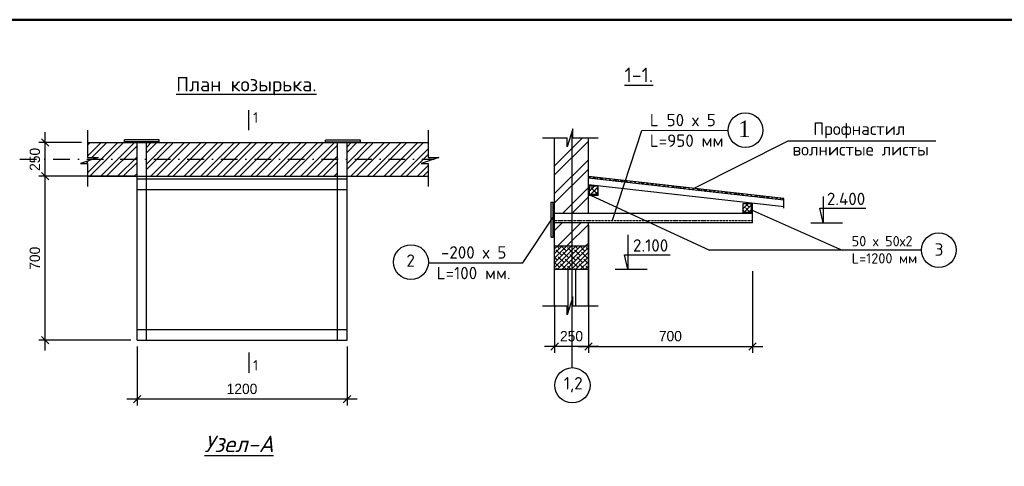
# Model space of a CAD drawing. Header units: millimetres. Extents: x 276090 to 4504742, y 101177 to 478412.
# Tile 4 of 43: x 303399 to 327275, y 119546 to 130377. Entities that reach past the tile are written whole.
import ezdxf

# ---------------------------------------------------------------- set-up
doc = ezdxf.new("R2010")
doc.units = ezdxf.units.MM
doc.header["$LTSCALE"] = 8
doc.linetypes.add('ACAD_ISO10W100', pattern=[18, 12, -3, 0, -3])
doc.linetypes.add('DASHDOT2', pattern=[12.7, 6.35, -3.175, 0, -3.175])
doc.styles.add('V@ler@Live', font='isocpeui.ttf', dxfattribs={"height": 250})
doc.dimstyles.new('ISO-25', dxfattribs={"dimtxt": 250, "dimasz": 250, "dimexe": 150, "dimexo": 300, "dimgap": 125, "dimtad": 1, "dimtxsty": 'Standard', "dimblk": 'OBLIQUE', "dimcen": 2.5, "dimdle": 250, "dimadec": 0, "dimazin": 0, "dimtfac": 1, "dimtmove": 0, "dimatfit": 3, "dimldrblk": 'OBLIQUE', "dimfxl": 1, "dimarcsym": 0})
pattern_1 = [(45, (-263749.62, 255373.35), (-56.126601, 56.126601), []), (135, (-263749.62, 255373.35), (-168.379802, 56.126601), [198.4375, -119.0625])]

# ---------------------------------------------------------------- blocks, each defined once
blk = doc.blocks.new('_Oblique')
at = {"color": 0, "linetype": 'ByBlock', "lineweight": -2}
blk.add_line((-0.5, -0.5), (0.5, 0.5), dxfattribs=at)
blk = doc.blocks.new('*D247')
at = {"color": 0, "linetype": 'ByBlock', "lineweight": -2, "ltscale": 8, "transparency": 16777216}
for p, q in [((306245, 122454), (306245, 121022)), ((311336, 122454), (311336, 121022)), ((311586, 121172), (305995, 121172))]:
    blk.add_line(p, q, dxfattribs=at)
at = {"layer": 'Defpoints', "color": 0, "linetype": 'ByBlock', "lineweight": -2, "ltscale": 8, "transparency": 16777216}
for p in [(306245, 122604), (311336, 122604), (306245, 121172)]:
    blk.add_point(p, dxfattribs=at)
at = {"color": 0, "linetype": 'ByBlock', "lineweight": -2, "ltscale": 8, "transparency": 16777216, "xscale": 180, "yscale": 180, "zscale": 180, "rotation": 180}
blk.add_blockref('_Oblique', (306245, 121172), dxfattribs=at)
at = {"color": 0, "linetype": 'ByBlock', "lineweight": -2, "ltscale": 8, "transparency": 16777216, "xscale": 180, "yscale": 180, "zscale": 180}
blk.add_blockref('_Oblique', (311336, 121172), dxfattribs=at)
at = {"color": 0, "linetype": 'ByBlock', "lineweight": -2, "ltscale": 8, "transparency": 16777216, "insert": (308790, 121422), "char_height": 250, "attachment_point": 5}
blk.add_mtext('1200', dxfattribs=at)
blk = doc.blocks.new('*D248')
at = {"color": 0, "linetype": 'ByBlock', "lineweight": -2, "ltscale": 8, "transparency": 16777216}
for p, q in [((304017, 122354), (304017, 126831)), ((306095, 126581), (303867, 126581)), ((306095, 122604), (303867, 122604))]:
    blk.add_line(p, q, dxfattribs=at)
at = {"layer": 'Defpoints', "color": 0, "linetype": 'ByBlock', "lineweight": -2, "ltscale": 8, "transparency": 16777216}
for p in [(304017, 126581), (306245, 126581), (306245, 122604)]:
    blk.add_point(p, dxfattribs=at)
at = {"color": 0, "linetype": 'ByBlock', "lineweight": -2, "ltscale": 8, "transparency": 16777216, "xscale": 180, "yscale": 180, "zscale": 180}
for p, rotation in [((304017, 126581), 90), ((304017, 122604), 270)]:
    blk.add_blockref('_Oblique', p, dxfattribs=dict(at, rotation=rotation))
at = {"color": 0, "linetype": 'ByBlock', "lineweight": -2, "ltscale": 8, "transparency": 16777216, "insert": (303767, 124592), "char_height": 250, "attachment_point": 5, "rotation": 90}
blk.add_mtext('700', dxfattribs=at)
blk = doc.blocks.new('*D249')
at = {"color": 0, "linetype": 'ByBlock', "lineweight": -2, "ltscale": 8, "transparency": 16777216}
for p, q in [((304017, 126331), (304017, 127648)), ((304895, 127398), (303867, 127398)), ((306095, 126581), (303867, 126581))]:
    blk.add_line(p, q, dxfattribs=at)
at = {"layer": 'Defpoints', "color": 0, "linetype": 'ByBlock', "lineweight": -2, "ltscale": 8, "transparency": 16777216}
for p in [(304017, 127398), (305045, 127398), (306245, 126581)]:
    blk.add_point(p, dxfattribs=at)
at = {"color": 0, "linetype": 'ByBlock', "lineweight": -2, "ltscale": 8, "transparency": 16777216, "xscale": 180, "yscale": 180, "zscale": 180}
for p, rotation in [((304017, 127398), 90), ((304017, 126581), 270)]:
    blk.add_blockref('_Oblique', p, dxfattribs=dict(at, rotation=rotation))
at = {"color": 0, "linetype": 'ByBlock', "lineweight": -2, "ltscale": 8, "transparency": 16777216, "insert": (303767, 126989), "char_height": 250, "attachment_point": 5, "rotation": 90}
blk.add_mtext('250', dxfattribs=at)
blk = doc.blocks.new('*D250')
at = {"color": 0, "linetype": 'ByBlock', "lineweight": -2, "ltscale": 8, "transparency": 16777216}
for p, q in [((321166, 124282), (321166, 122301)), ((317189, 123459), (317189, 122301)), ((316939, 122451), (321416, 122451))]:
    blk.add_line(p, q, dxfattribs=at)
at = {"layer": 'Defpoints', "color": 0, "linetype": 'ByBlock', "lineweight": -2, "ltscale": 8, "transparency": 16777216}
for p in [(321166, 124432), (317189, 123609), (321166, 122451)]:
    blk.add_point(p, dxfattribs=at)
at = {"color": 0, "linetype": 'ByBlock', "lineweight": -2, "ltscale": 8, "transparency": 16777216, "xscale": 180, "yscale": 180, "zscale": 180, "rotation": 180}
blk.add_blockref('_Oblique', (317189, 122451), dxfattribs=at)
at = {"color": 0, "linetype": 'ByBlock', "lineweight": -2, "ltscale": 8, "transparency": 16777216, "xscale": 180, "yscale": 180, "zscale": 180}
blk.add_blockref('_Oblique', (321166, 122451), dxfattribs=at)
at = {"color": 0, "linetype": 'ByBlock', "lineweight": -2, "ltscale": 8, "transparency": 16777216, "insert": (319177, 122701), "char_height": 250, "attachment_point": 5}
blk.add_mtext('700', dxfattribs=at)
blk = doc.blocks.new('*D251')
at = {"color": 0, "linetype": 'ByBlock', "lineweight": -2, "ltscale": 8, "transparency": 16777216}
for p, q in [((316371, 123463), (316371, 122301)), ((317189, 123459), (317189, 122301)), ((317439, 122451), (316121, 122451))]:
    blk.add_line(p, q, dxfattribs=at)
at = {"layer": 'Defpoints', "color": 0, "linetype": 'ByBlock', "lineweight": -2, "ltscale": 8, "transparency": 16777216}
for p in [(316371, 123613), (317189, 123609), (316371, 122451)]:
    blk.add_point(p, dxfattribs=at)
at = {"color": 0, "linetype": 'ByBlock', "lineweight": -2, "ltscale": 8, "transparency": 16777216, "xscale": 180, "yscale": 180, "zscale": 180, "rotation": 180}
blk.add_blockref('_Oblique', (316371, 122451), dxfattribs=at)
at = {"color": 0, "linetype": 'ByBlock', "lineweight": -2, "ltscale": 8, "transparency": 16777216, "xscale": 180, "yscale": 180, "zscale": 180}
blk.add_blockref('_Oblique', (317189, 122451), dxfattribs=at)
at = {"color": 0, "linetype": 'ByBlock', "lineweight": -2, "ltscale": 8, "transparency": 16777216, "insert": (316780, 122701), "char_height": 250, "attachment_point": 5}
blk.add_mtext('250', dxfattribs=at)

msp = doc.modelspace()

# ---------------------------------------------------------------- hatches: boundary and pattern name
h = msp.add_hatch()
h.set_pattern_fill('ANSI32', color=256, scale=30, style=0)
h.set_pattern_definition([(45, (82307.06, 175081.55), (-202.05576, 202.05576), []), (45, (82441.77, 175081.55), (-202.05576, 202.05576), [])])
h.paths.add_polyline_path([(306244.725, 127398.167), (305044.589, 127398.167), (305044.589, 127034.973), (305302.406, 127034.973), (304874.66, 126892.95), (305044.589, 126892.95), (305044.589, 126580.674), (306182.225, 126580.674), (306244.725, 126580.674)])
h.paths.add_polyline_path([(311107.298, 127398.167), (306473.347, 127398.167), (306473.347, 126580.674), (311107.298, 126580.674)])
h.paths.add_polyline_path([(313304.894, 127398.167), (311335.92, 127398.167), (311335.92, 126580.674), (313304.894, 126580.674), (313304.894, 126892.95), (313134.965, 126892.95), (313562.712, 127034.973), (313304.894, 127034.973)])
at = {"linetype": 'ByBlock', "lineweight": 25, "ltscale": 0.05}
h = msp.add_hatch(dxfattribs=at)
h.set_pattern_fill('ANSI38', color=256, scale=25, style=0)
h.set_pattern_definition(pattern_1)
h.paths.add_polyline_path([(317271.394, 126524.896), (317257.112, 126567.382), (317188.725, 126575.099), (317188.725, 126534.224)])
h.paths.add_polyline_path([(317257.112, 126567.382), (317271.394, 126524.896), (318075.795, 126434.127), (318088.639, 126473.553)])
h = msp.add_hatch(color=5, dxfattribs=at)
h.set_gradient(color1=(0, 0, 255), one_color=1, tint=1)
h.paths.add_polyline_path([(317423.979, 126113.994), (317423.979, 126136.732), (317215.174, 126136.732), (317215.174, 126341.83), (317194.981, 126341.83), (317194.981, 126113.994)])
h.paths.add_polyline_path([(321159.066, 125682.059), (321159.066, 125911.057), (321136.328, 125911.057), (321136.328, 125702.252), (320931.23, 125702.252), (320931.23, 125682.059)])
h = msp.add_hatch(dxfattribs=at)
h.set_pattern_fill('ANSI36', color=256, scale=25, style=0)
h.set_pattern_definition([(45, (-261361.74, 255624.53), (42.094951, 154.348152), [198.4375, -39.6875, 0, -39.6875])])
h.paths.add_polyline_path([(317423.979, 126136.732), (317423.979, 126341.83), (317215.174, 126341.83), (317215.174, 126136.732)])
h.paths.add_polyline_path([(321136.328, 125702.252), (321136.328, 125911.057), (320931.23, 125911.057), (320931.23, 125702.252)])
h = msp.add_hatch(dxfattribs=at)
h.set_pattern_fill('ANSI38', color=256, scale=25, style=0)
h.set_pattern_definition(pattern_1)
h.paths.add_polyline_path([(317423.979, 126136.732), (317423.979, 126341.83), (317215.174, 126341.83), (317215.174, 126136.732)])
h.paths.add_polyline_path([(321136.328, 125702.252), (321136.328, 125911.057), (320931.23, 125911.057), (320931.23, 125702.252)])
h = msp.add_hatch(dxfattribs=at)
h.set_pattern_fill('ANSI38', color=256, scale=25, style=0)
h.set_pattern_definition(pattern_1)
h.paths.add_polyline_path([(318088.639, 126473.553), (318075.795, 126434.127), (321926.544, 125999.609), (321926.544, 126040.484)])
h = msp.add_hatch(color=5, dxfattribs=at)
h.set_gradient(color1=(0, 0, 255), one_color=1, tint=1)
h.paths.add_polyline_path([(321159.066, 125682.059), (321159.066, 125911.057), (321136.328, 125911.057), (321136.328, 125702.252), (320931.23, 125702.252), (320931.23, 125682.059)])
h = msp.add_hatch(color=5, dxfattribs=at)
h.set_gradient(color1=(0, 0, 255), one_color=1, tint=1)
h.paths.add_polyline_path([(321136.328, 125702.252), (320931.23, 125702.252), (320931.23, 125682.059), (321159.066, 125682.059), (321159.066, 125911.057), (321136.328, 125911.057)])
h = msp.add_hatch(color=5, dxfattribs=at)
h.set_gradient(color1=(0, 0, 255), one_color=1, tint=1)
h.paths.add_polyline_path([(321159.066, 125682.059), (321159.066, 125911.057), (321136.328, 125911.057), (321136.328, 125702.252), (320931.23, 125702.252), (320931.23, 125682.059)])
h = msp.add_hatch(dxfattribs=at)
h.set_pattern_fill('ANSI38', color=256, scale=25, style=0)
h.set_pattern_definition(pattern_1)
h.paths.add_polyline_path([(317188.725, 124325.489), (317188.725, 124889.814), (316371.232, 124889.814), (316371.232, 124325.489)])

# ---------------------------------------------------------------- linework, layer by layer
at = {"linetype": 'ByBlock', "lineweight": 30, "ltscale": 0.05}
for p, q in [((308954.759, 127696.476), (308954.759, 128184.801)), ((321159.066, 125911.057), (321159.066, 125682.059)), ((308954.759, 122305.382), (308954.759, 121817.057))]:
    msp.add_line(p, q, dxfattribs=at)
for p, q in [((305044.589, 127698.405), (305044.589, 127034.973)), ((313304.894, 127698.405), (313304.894, 127034.973)), ((316078.952, 127514.932), (316674.732, 127514.932)), ((316371.232, 123439.992), (316371.232, 127514.932)), ((316815.737, 127730.069), (316674.732, 127296.586)), ((316674.732, 127296.586), (316674.732, 127514.932)), ((316815.737, 127514.932), (316815.737, 127730.069)), ((316815.737, 127514.932), (317429.931, 127514.932)), ((317188.725, 125676.94), (317188.725, 127514.932)), ((305044.589, 127398.167), (313304.894, 127398.167)), ((306782.824, 127462.126), (305939.502, 127462.126)), ((306782.376, 127411.064), (305940.497, 127411.064)), ((311659.713, 127457.88), (310816.392, 127457.88)), ((311659.266, 127406.817), (310817.387, 127406.817)), ((305302.406, 127034.973), (304874.66, 126892.95)), ((305044.589, 127034.973), (305302.406, 127034.973)), ((313562.712, 127034.973), (313134.965, 126892.95)), ((313304.894, 127034.973), (313562.712, 127034.973)), ((304874.66, 126892.95), (305044.589, 126892.95)), ((305044.589, 126892.95), (305044.589, 126329.132)), ((313134.965, 126892.95), (313304.894, 126892.95)), ((313304.894, 126892.95), (313304.894, 126329.132)), ((317194.981, 126113.208), (317194.981, 126341.83)), ((317215.174, 126135.946), (317215.174, 126341.83)), ((317423.979, 126112.343), (317423.979, 126341.83)), ((306244.725, 126260.818), (311335.92, 126260.818)), ((316284.425, 125106.578), (316284.425, 125948.457)), ((316335.488, 125106.131), (316335.488, 125949.452)), ((321160.717, 125911.057), (320931.23, 125911.057)), ((321926.544, 125805.103), (321926.544, 126040.484)), ((321159.852, 125682.059), (320931.23, 125682.059)), ((321165.708, 125448.317), (321165.708, 125676.94)), ((317188.725, 123439.992), (317188.725, 125448.317)), ((316078.952, 123439.992), (316674.732, 123439.992)), ((316815.737, 123655.129), (316674.732, 123221.646)), ((316674.732, 123221.646), (316674.732, 123439.992)), ((316815.737, 123439.992), (316815.737, 123655.129)), ((316815.737, 123439.992), (317429.931, 123439.992)), ((306244.725, 122864.489), (311335.92, 122864.489))]:
    msp.add_line(p, q)
at = {"linetype": 'ByBlock', "lineweight": 25, "ltscale": 0.05}
for p, q in [((316371.232, 126835.85), (317041.638, 127506.256)), ((316788.725, 127647.029), (316788.725, 121938.344)), ((317776.007, 125513.888), (318486.105, 127693.627)), ((318486.105, 127693.627), (320575.439, 127696.723)), ((305940.497, 127411.064), (305939.502, 127462.126)), ((306244.725, 122603.691), (306244.725, 127398.167)), ((306473.347, 122603.691), (306473.347, 127398.167)), ((306782.376, 127411.064), (306782.824, 127462.126)), ((310817.387, 127406.817), (310816.392, 127457.88)), ((311107.298, 122603.691), (311107.298, 127398.167)), ((311335.92, 122603.691), (311335.92, 127398.167)), ((311659.266, 127406.817), (311659.713, 127457.88)), ((316371.232, 126611.343), (317188.725, 127428.837)), ((322027.657, 127427.294), (319744.909, 126286.66)), ((325611.308, 127427.294), (322027.657, 127427.294)), ((316371.232, 126162.33), (317188.725, 126979.824)), ((306182.225, 126580.674), (305044.589, 126580.674)), ((316371.232, 125937.824), (317188.725, 126755.317)), ((321928.477, 126040.266), (317188.725, 126575.099)), ((316559.36, 125676.94), (317188.725, 126306.305)), ((321935.44, 125998.606), (317188.725, 126534.224)), ((321935.44, 125839.594), (317188.725, 126375.212)), ((317423.979, 126341.83), (317194.981, 126341.83)), ((316783.867, 125676.94), (317188.725, 126081.798)), ((317423.979, 126113.994), (317194.981, 126113.994)), ((317423.979, 126136.732), (317215.174, 126136.732)), ((317237.149, 126124.733), (320121.971, 124789.773)), ((316284.425, 125948.457), (316335.488, 125949.452)), ((320931.23, 125911.057), (320931.23, 125682.059)), ((321136.328, 125911.057), (321136.328, 125702.252)), ((315601.242, 124482.871), (316334.237, 125587.82)), ((321165.708, 125676.94), (316335.488, 125676.94)), ((321159.066, 125756.583), (323346.421, 124789.773)), ((321165.708, 125448.317), (316335.488, 125448.317)), ((316371.232, 125264.305), (316555.245, 125448.317)), ((316445.754, 124889.814), (317004.257, 125448.317)), ((316670.26, 124889.814), (317188.725, 125408.279)), ((317188.725, 125385.817), (317188.725, 123439.992)), ((322581.07, 125454.115), (323354.428, 125454.115)), ((316284.425, 125106.578), (316335.488, 125106.131)), ((316371.052, 124889.814), (317188.546, 124889.814)), ((317119.273, 124889.814), (317188.725, 124959.266)), ((316880.491, 124767.173), (316880.491, 124766.319)), ((325263.469, 124789.773), (320121.971, 124789.773)), ((313308.754, 124482.871), (315601.242, 124482.871)), ((316880.491, 124430.414), (316880.491, 124429.559)), ((316371.052, 124325.489), (317188.725, 124325.489)), ((316690.631, 124325.489), (316690.631, 123270.523)), ((316880.491, 124325.489), (316880.491, 123439.992)), ((317841.62, 124325.489), (318614.978, 124325.489))]:
    msp.add_line(p, q, dxfattribs=at)
at = {"color": 1, "linetype": 'DASHDOT2', "lineweight": -2, "ltscale": 8}
msp.add_line((303398.933, 126998.391), (313452.535, 126998.391), dxfattribs=at)
at = {"lineweight": 25}
for p, q in [((305044.589, 126580.674), (313304.894, 126580.674)), ((306244.725, 126521.616), (311335.92, 126521.616)), ((306244.725, 122603.691), (311335.92, 122603.691))]:
    msp.add_line(p, q, dxfattribs=at)
at = {"ltscale": 0.5}
for p, q in [((322882.98, 126090.178), (322882.98, 125451.829)), ((322882.98, 125451.829), (322801.047, 125806.853)), ((322801.047, 125806.853), (323913.562, 125806.853)), ((318143.53, 125158.211), (318143.53, 124323.202)), ((318143.53, 124323.202), (318061.597, 124678.227)), ((318061.597, 124678.227), (319174.113, 124678.227))]:
    msp.add_line(p, q, dxfattribs=at)
at = {"lineweight": 30}
msp.add_line((321137.114, 125702.252), (320931.23, 125702.252), dxfattribs=at)
at = {"linetype": 'ACAD_ISO10W100', "lineweight": 25, "ltscale": 0.05}
msp.add_line((321165.708, 125503.102), (316335.488, 125503.102), dxfattribs=at)
at = {"lineweight": 50}
msp.add_lwpolyline([(328110.446, 101676.856), (288610.446, 101676.856), (288610.446, 130376.856), (328110.446, 130376.856), (328110.446, 101676.856)], dxfattribs=at)
at = {"linetype": 'ByBlock', "lineweight": 25, "ltscale": 0.05}
for centre, radius in [((320996.906, 127696.723), 421.467), ((325684.935, 124789.773), 421.467), ((312887.038, 124499.556), 421.467), ((316801.45, 121511.227), 427.307)]:
    msp.add_circle(centre, radius, dxfattribs=at)

# ---------------------------------------------------------------- texts
at = {"linetype": 'ByBlock', "lineweight": 25, "ltscale": 0.05, "style": 'V@ler@Live'}
for s, insert, char_height, width, attachment_point in [('{\\fISOCPEUR|b1|i0|c204|p34;\\L1-1.}', (318065.543, 129212.791), 350, 710.8356, 1), ('{\\fISOCPEUR|b0|i0|c204|p34;1}', (309058.292, 127879.312), 250, 915.64914, 7), ('{\\fISOCPEUR|b0|i0|c238|p34;L 50 \\fISOCPEUR|b0|i0|c204|p34;х \\fISOCPEUR|b0|i0|c238|p34;5\\PL=\\fISOCPEUR|b0|i0|c204|p34;95\\fISOCPEUR|b0|i0|c238|p34;0 \\fISOCPEUR|b0|i0|c204|p34;мм}', (318679.245, 128093.078), 300, 2120.4995, 1), ('{\\fISOCPEUR|b0|i0|c204|p34;50 х 50х2\\PL=1200 мм}', (323573.705, 125131.07), 250, 2120.4995, 1), ('{\\fISOCPEUR|b0|i0|c204|p34;-200 х 5\\PL=100 мм.}', (314406.531, 124482.59), 300, 2198.95056, 5), ('{\\fISOCPEUR|b0|i0|c204|p34;1}', (309058.292, 122122.545), 250, 915.64914, 1)]:
    msp.add_mtext(s, dxfattribs=dict(at, insert=insert, char_height=char_height, width=width, attachment_point=attachment_point))
at = {"lineweight": -2, "ltscale": 0.05, "attachment_point": 1, "style": 'V@ler@Live'}
for s, insert, char_height, width in [('{\\fISOCPEUR|b1|i0|c204|p34;\\LПлан козырька.}', (307195.343, 128988.301), 350, 7594.53106), ('\\pi2342.21728;{\\fISOCPEUR|b0|i0|c204|p34;Профнастил\\P\\pi1836.87637;волнистые листы}', (320299.355, 127881.886), 300, 6999.66184)]:
    msp.add_mtext(s, dxfattribs=dict(at, insert=insert, char_height=char_height, width=width))
at = {"linetype": 'ByBlock', "lineweight": 25, "ltscale": 0.05, "insert": (320971.533, 127730.117), "char_height": 400, "attachment_point": 5}
msp.add_mtext('{\\fTimes New Roman|b0|i0|c238|p18;1}', dxfattribs=at)
at = {"ltscale": 0.5, "char_height": 300, "attachment_point": 5, "style": 'V@ler@Live'}
for s, insert in [('{\\fISOCPEUR|b0|i0|c204|p34;2.400}', (323437.368, 126031.354)), ('{\\fISOCPEUR|b0|i0|c204|p34;2.100}', (318697.919, 124902.014))]:
    msp.add_mtext(s, dxfattribs=dict(at, insert=insert))
at = {"linetype": 'ByBlock', "lineweight": 25, "ltscale": 0.05, "char_height": 300, "attachment_point": 5, "style": 'V@ler@Live'}
for s, insert in [('{\\fISOCPEUR|b0|i0|c238|p34;3}', (325692.798, 124803.461)), ('{\\fISOCPEUR|b0|i0|c238|p34;2}', (312879.344, 124534.055)), ('{\\fISOCPEUR|b0|i0|c204|p34;1,2}', (316820.874, 121525.444))]:
    msp.add_mtext(s, dxfattribs=dict(at, insert=insert))
at = {"insert": (308716.477, 120088.819), "char_height": 400, "attachment_point": 5, "style": 'V@ler@Live'}
msp.add_mtext('{\\fISOCPEUR|b1|i1|c204|p34;\\LУзел\\fISOCPEUR|b1|i1|c238|p34;-\\fISOCPEUR|b1|i1|c204|p34;А}', dxfattribs=at)

# ---------------------------------------------------------------- dimensions: what is measured, and where the dimension line sits
at = {"linetype": 'ByBlock', "lineweight": -2, "ltscale": 8}
for base, p1, p2, text, override, picture, middle in [((304016.624, 127398.167), (306244.725, 126580.674), (305044.589, 127398.167), '250', {"dimasz": 180, "dimexo": 150, "dimdec": 0, "dimtdec": 0, "dimtmove": 1, "dimfxl": 1.25}, '*D249', (303766.624, 126989.42)), ((304016.624, 126580.674), (306244.725, 122603.691), (306244.725, 126580.674), '700', {"dimasz": 180, "dimexo": 150, "dimdec": 0, "dimtdec": 0, "dimfxl": 1.25}, '*D248', (303766.624, 124592.182))]:
    dim = msp.add_linear_dim(base=base, p1=p1, p2=p2, angle=90, text=text, dimstyle='ISO-25', override=override, dxfattribs=at)
    dim.commit()
    dim.dimension.update_dxf_attribs({"geometry": picture, "text_midpoint": middle})
for base, p1, p2, text, override, picture, middle in [((321165.708, 122450.852), (317188.725, 123608.907), (321165.708, 124432.235), '700', {"dimasz": 180, "dimexo": 150, "dimdec": 0, "dimtdec": 0, "dimfxl": 1.25}, '*D250', (319177.217, 122700.852)), ((316371.232, 122450.852), (317188.725, 123608.907), (316371.232, 123612.71), '250', {"dimasz": 180, "dimexo": 150, "dimdec": 0, "dimtdec": 0, "dimtmove": 1, "dimfxl": 1.25}, '*D251', (316779.978, 122700.852)), ((306244.725, 121172.014), (311335.92, 122603.691), (306244.725, 122603.691), '1200', {"dimasz": 180, "dimexo": 150, "dimdec": 0, "dimtdec": 0, "dimfxl": 1.25}, '*D247', (308790.323, 121422.014))]:
    dim = msp.add_linear_dim(base=base, p1=p1, p2=p2, text=text, dimstyle='ISO-25', override=override, dxfattribs=at)
    dim.commit()
    dim.dimension.update_dxf_attribs({"geometry": picture, "text_midpoint": middle})

doc.saveas('drawing.dxf')
